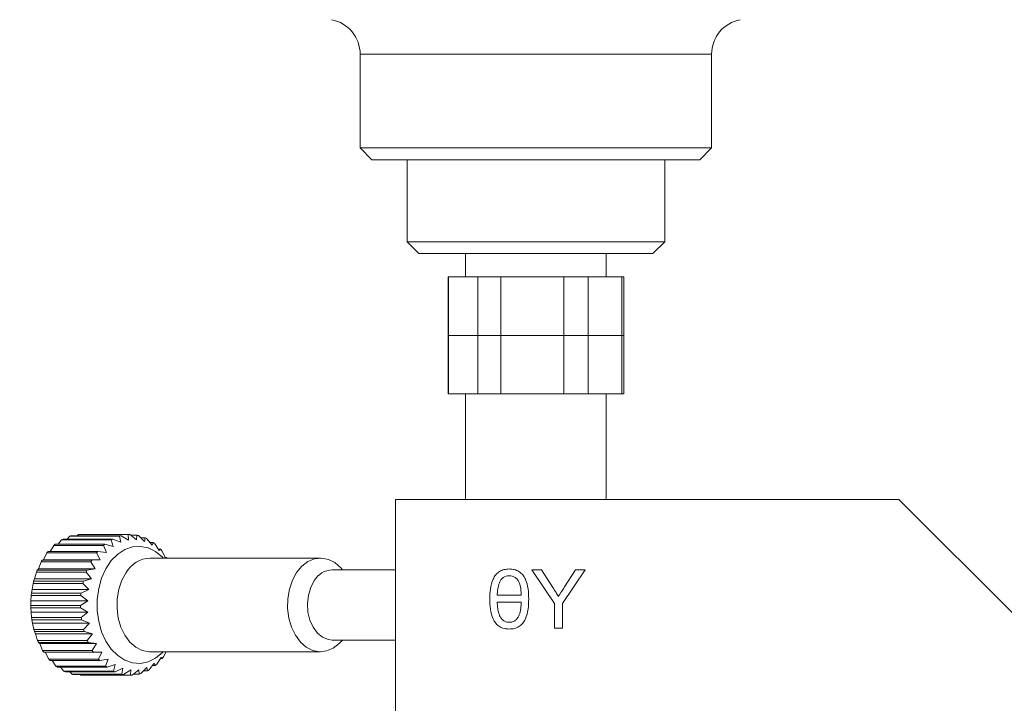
# Model space of a CAD drawing. Header units: millimetres. Extents: x 3 to 556, y 2 to 429.
# Tile 5 of 57: x 89 to 131, y 180 to 209. Entities that reach past the tile are written whole.
import ezdxf

# ---------------------------------------------------------------- set-up
doc = ezdxf.new("R2010")
doc.units = ezdxf.units.MM
doc.header["$LTSCALE"] = 2
doc.styles.add('SLDTEXTSTYLE0', font='TXT', dxfattribs={"width": 0.75})
doc.dimstyles.new('SLDDIMSTYLE1', dxfattribs={"dimtxt": 4.233333, "dimasz": 6.35, "dimexe": 0, "dimexo": 0.0625, "dimgap": 1.058333, "dimtad": 0, "dimtih": 1, "dimtoh": 1, "dimdec": 1, "dimrnd": 1e-09, "dimzin": 12, "dimdsep": 46, "dimtxsty": 'SLDTEXTSTYLE0', "dimsah": 1, "dimcen": 0.09, "dimadec": 0, "dimazin": 3, "dimlim": 1, "dimtp": 5.8, "dimtm": 2.7, "dimtfac": 1, "dimtdec": 1, "dimtofl": 0, "dimtmove": 0, "dimatfit": 3, "dimfxl": 1, "dimfrac": 2, "dimtolj": 1, "dimtzin": 12, "dimarcsym": 0})

# ---------------------------------------------------------------- blocks, each defined once
blk = doc.blocks.new('_D_1')
at = {"color": 7, "linetype": 'Continuous', "lineweight": 0}
for p, q in [((108.152, 243.019), (44.582, 243.019)), ((48.138, 243.019), (48.138, 185.341)), ((31.39, 173.194), (30.531, 173.194)), ((30.531, 173.194), (30.531, 161.905)), ((49.05, 173.194), (49.909, 173.194)), ((49.909, 173.194), (49.909, 161.905)), ((30.531, 161.905), (31.39, 161.905)), ((49.909, 161.905), (49.05, 161.905)), ((48.138, 103.368), (48.138, 161.047)), ((122.252, 103.368), (44.582, 103.368))]:
    blk.add_line(p, q, dxfattribs=at)
for points in [[(48.138, 243.019), (47.122, 236.669), (49.154, 236.669)], [(48.138, 103.368), (49.154, 109.718), (47.122, 109.718)]]:
    blk.add_solid(points, dxfattribs=at)
at = {"color": 7, "linetype": 'Continuous', "lineweight": 0, "char_height": 4.2333, "attachment_point": 1, "style": 'SLDTEXTSTYLE0'}
for s, insert in [('145.5mm', (27.892, 185.154)), ('NOM', (54.135, 182.474)), ('137.0mm', (27.892, 179.509)), ('5.73in', (32.463, 173.006)), ('5.39in', (32.463, 167.362))]:
    blk.add_mtext(s, dxfattribs=dict(at, insert=insert))

msp = doc.modelspace()

# ---------------------------------------------------------------- linework, layer by layer
at = {"color": 7, "linetype": 'Continuous', "lineweight": 0}
for p, q in [((103.1917962, 207.2694279), (103.1917962, 203.2694273)), ((118.1917968, 203.2694273), (118.1917968, 207.2694279)), ((103.1917962, 203.2694273), (103.6917972, 202.7694263)), ((103.1917962, 203.2694273), (118.1917968, 203.2694273)), ((117.6917958, 202.7694263), (118.1917968, 203.2694273)), ((117.6917958, 202.7694263), (103.6917972, 202.7694263)), ((105.1918003, 202.7694263), (105.1918003, 199.2694266)), ((116.1918002, 199.2694266), (116.1918002, 202.7694263)), ((105.1918003, 199.2694266), (105.6917938, 198.7694256)), ((105.1918003, 199.2694266), (116.1918002, 199.2694266)), ((115.6917992, 198.7694256), (116.1918002, 199.2694266)), ((115.6917992, 198.7694256), (105.6917938, 198.7694256)), ((107.6917979, 198.7694256), (107.6917979, 197.7694236)), ((113.6917951, 197.7694236), (113.6917951, 198.7694256)), ((106.9418001, 197.7694236), (106.9418001, 195.269426)), ((106.9418001, 197.7694236), (106.9656345, 197.7694236)), ((106.9656345, 195.269426), (106.9656345, 197.7694236)), ((106.9656345, 197.7694236), (108.2090842, 197.7694236)), ((108.2090842, 197.7694236), (108.2090842, 195.269426)), ((108.2090842, 197.7694236), (109.1943341, 197.7694236)), ((109.1943341, 195.269426), (109.1943341, 197.7694236)), ((109.1943341, 197.7694236), (111.8843588, 197.7694236)), ((111.8843588, 197.7694236), (111.8843588, 195.269426)), ((111.8843588, 197.7694236), (112.9204961, 197.7694236)), ((112.9204961, 195.269426), (112.9204961, 197.7694236)), ((112.9204961, 197.7694236), (114.3670785, 197.7694236)), ((114.3670785, 197.7694236), (114.3670785, 195.269426)), ((114.3670785, 197.7694236), (114.4418004, 197.7694236)), ((114.4418004, 195.269426), (114.4418004, 197.7694236)), ((106.9418001, 195.269426), (106.9418001, 192.7694209)), ((106.9418001, 195.269426), (106.9656345, 195.269426)), ((106.9656345, 195.269426), (108.2090842, 195.269426)), ((106.9656345, 192.7694209), (106.9656345, 195.269426)), ((108.2090842, 195.269426), (109.1943341, 195.269426)), ((108.2090842, 195.269426), (108.2090842, 192.7694209)), ((109.1943341, 195.269426), (111.8843588, 195.269426)), ((109.1943341, 192.7694209), (109.1943341, 195.269426)), ((111.8843588, 195.269426), (112.9204961, 195.269426)), ((111.8843588, 195.269426), (111.8843588, 192.7694209)), ((112.9204961, 195.269426), (114.3670785, 195.269426)), ((112.9204961, 192.7694209), (112.9204961, 195.269426)), ((114.3670785, 195.269426), (114.4418004, 195.269426)), ((114.3670785, 195.269426), (114.3670785, 192.7694209)), ((114.4418004, 192.7694209), (114.4418004, 195.269426)), ((106.9418001, 192.7694209), (106.9656345, 192.7694209)), ((106.9656345, 192.7694209), (108.2090842, 192.7694209)), ((107.6917979, 192.7694209), (107.6917979, 188.2682942)), ((108.2090842, 192.7694209), (109.1943341, 192.7694209)), ((109.1943341, 192.7694209), (111.8843588, 192.7694209)), ((111.8843588, 192.7694209), (112.9204961, 192.7694209)), ((112.9204961, 192.7694209), (114.3670785, 192.7694209)), ((113.6917951, 188.2682942), (113.6917951, 192.7694209)), ((114.3670785, 192.7694209), (114.4418004, 192.7694209)), ((104.6917993, 178.368298), (104.6917993, 188.2682942)), ((104.6917993, 188.2682942), (126.1917981, 188.2682942)), ((131.1918008, 183.2682915), (126.1917981, 188.2682942)), ((90.791482, 186.698509), (90.6763407, 186.580462)), ((92.9127964, 186.698509), (90.791482, 186.698509)), ((92.98538, 186.7191769), (90.8640656, 186.7191769)), ((91.1581847, 186.7656984), (91.1010834, 186.7191769)), ((93.2794991, 186.7656984), (91.1581847, 186.7656984)), ((93.3535206, 186.7682315), (91.2321987, 186.7682315)), ((92.965703, 186.4387147), (92.9127964, 186.698509)), ((92.98538, 186.7191769), (93.3020371, 186.5344696)), ((93.3020371, 186.5344696), (93.2794991, 186.7656984)), ((93.3535206, 186.7682315), (93.6450097, 186.5461744)), ((93.648884, 186.7418192), (93.3881882, 186.7418192)), ((93.6450097, 186.5461744), (93.648884, 186.7418192)), ((93.7220934, 186.7261283), (93.9842123, 186.4734717)), ((90.1102456, 186.3017731), (89.9537089, 186.0535048)), ((92.2315749, 186.3017731), (90.1102456, 186.3017731)), ((92.2947857, 186.3563038), (90.1734563, 186.3563038)), ((90.4385927, 186.5422852), (90.2927401, 186.3563038)), ((92.5599071, 186.5422852), (90.4385927, 186.5422852)), ((92.6288548, 186.580462), (90.5075404, 186.580462)), ((92.3533621, 186.0091589), (92.2315749, 186.3017731)), ((92.2947857, 186.3563038), (92.6462444, 186.261823)), ((92.6462444, 186.261823), (92.5599071, 186.5422852)), ((92.6288548, 186.580462), (92.965703, 186.4387147)), ((94.009723, 186.6275869), (93.8243228, 186.6275869)), ((93.9842123, 186.4734717), (94.009723, 186.6275869)), ((94.0798926, 186.5941562), (94.3093332, 186.3185741)), ((94.3510565, 186.4264809), (94.2195016, 186.4264809)), ((94.3093332, 186.3185741), (94.3510565, 186.4264809)), ((94.4160554, 186.3763236), (94.6105006, 186.0861905)), ((89.8164245, 185.9842815), (89.6683368, 185.6884189)), ((91.9377538, 185.9842815), (89.8164245, 185.9842815)), ((91.9933054, 186.0535048), (89.871991, 186.0535048)), ((92.0959446, 185.6884189), (91.9377538, 185.9842815)), ((91.9933054, 186.0535048), (92.3533621, 186.0091589)), ((94.6625131, 186.1446031), (94.5713553, 186.1446031)), ((94.6105006, 186.0861905), (94.6625131, 186.1446031)), ((94.7203669, 186.0792466), (94.8785576, 185.783384)), ((89.5660552, 185.599459), (89.454222, 185.3093334)), ((91.6873845, 185.599459), (89.5660552, 185.599459)), ((89.6683368, 185.6884189), (89.6122637, 185.6812738)), ((91.733593, 185.6812738), (89.6122637, 185.6812738)), ((92.0959446, 185.6884189), (89.6683368, 185.6884189)), ((91.8818298, 185.3093334), (91.6873845, 185.599459)), ((91.733593, 185.6812738), (92.0959446, 185.6884189)), ((101.4994117, 185.7682966), (94.2212376, 185.7682966)), ((94.9346232, 185.7905217), (94.8747354, 185.7905217)), ((94.8785576, 185.783384), (94.9346232, 185.7905217)), ((89.3667373, 185.159003), (89.289892, 184.8834209)), ((91.4880666, 185.159003), (89.3667373, 185.159003)), ((89.454222, 185.3093334), (89.402202, 185.2509208)), ((91.5235313, 185.2509208), (89.402202, 185.2509208)), ((91.8818298, 185.3093334), (89.454222, 185.3093334)), ((91.7174998, 184.8834209), (91.4880666, 185.159003)), ((91.5235313, 185.2509208), (91.8818298, 185.3093334)), ((104.6917993, 185.2682956), (101.9994053, 185.2682956)), ((110.5190175, 185.2682956), (110.9361905, 185.2682956)), ((111.4805597, 183.8274874), (110.5190175, 185.2682956)), ((110.9361905, 185.2682956), (111.4209625, 184.5040746)), ((112.7946633, 185.2682956), (111.8331212, 183.8274874)), ((111.9117471, 184.5326178), (112.3774978, 185.2682956)), ((112.3774978, 185.2682956), (112.7946633, 185.2682956)), ((89.2245355, 184.6762799), (89.1803685, 184.4236232)), ((91.3458499, 184.6762799), (89.2245355, 184.6762799)), ((89.289892, 184.8834209), (89.2481687, 184.7755142)), ((91.369498, 184.7755142), (89.2481687, 184.7755142)), ((91.7174998, 184.8834209), (89.289892, 184.8834209)), ((91.6079762, 184.4236232), (91.3458499, 184.6762799)), ((91.369498, 184.7755142), (91.7174998, 184.8834209)), ((89.1437563, 184.1659747), (89.1289594, 183.9439176)), ((91.2650856, 184.1659747), (89.1437563, 184.1659747)), ((89.1803685, 184.4236232), (89.1548577, 184.269508)), ((91.2761721, 184.269508), (89.1548577, 184.269508)), ((91.6079762, 184.4236232), (89.1803685, 184.4236232)), ((91.5565672, 183.9439176), (91.2650856, 184.1659747)), ((91.2761721, 184.269508), (91.6079762, 184.4236232)), ((109.0411576, 184.1785513), (110.0667971, 184.1785513)), ((89.1289594, 183.9439176), (89.1250851, 183.7482728)), ((91.2464145, 183.7482728), (89.1250851, 183.7482728)), ((91.5565672, 183.9439176), (89.1289594, 183.9439176)), ((91.2464145, 183.7482728), (91.5565672, 183.9439176)), ((110.0667971, 183.8900872), (109.0411576, 183.8900872)), ((111.4805597, 182.7682979), (111.4805597, 183.8274874)), ((111.8331212, 183.8274874), (111.8331212, 182.7682979)), ((91.2481877, 183.6435922), (89.1268733, 183.6435922)), ((89.1268733, 183.6435922), (89.1372445, 183.4588774)), ((91.5648523, 183.4588774), (89.1372445, 183.4588774)), ((89.1372445, 183.4588774), (89.1597751, 183.2276411)), ((91.5648523, 183.4588774), (91.2481877, 183.6435922)), ((91.2810895, 183.2276411), (91.5648523, 183.4588774)), ((91.2810895, 183.2276411), (89.1597751, 183.2276411)), ((91.2957075, 183.124987), (89.1743931, 183.124987)), ((89.1743931, 183.124987), (89.2049405, 182.9832397)), ((91.6325482, 182.9832397), (89.2049405, 182.9832397)), ((89.2049405, 182.9832397), (89.2578545, 182.7234455)), ((91.6325482, 182.9832397), (91.2957075, 183.124987)), ((91.3791838, 182.7234455), (91.6325482, 182.9832397)), ((91.3791838, 182.7234455), (89.2578545, 182.7234455)), ((91.4061698, 182.6259323), (89.2848554, 182.6259323)), ((89.2848554, 182.6259323), (89.3300357, 182.5314514)), ((91.7576435, 182.5314514), (89.3300357, 182.5314514)), ((89.3300357, 182.5314514), (89.4163581, 182.2509892)), ((91.7576435, 182.5314514), (91.4061698, 182.6259323)), ((91.5376875, 182.2509892), (91.7576435, 182.5314514)), ((111.8331212, 182.7682979), (111.4805597, 182.7682979)), ((91.5376875, 182.2509892), (89.4163581, 182.2509892)), ((91.5762368, 182.1615897), (89.4549224, 182.1615897)), ((89.4549224, 182.1615897), (89.5086857, 182.1172513)), ((91.9362935, 182.1172513), (89.5086857, 182.1172513)), ((89.5086857, 182.1172513), (89.6304729, 181.8246372)), ((91.9362935, 182.1172513), (91.5762368, 182.1615897)), ((91.7517873, 181.8246372), (91.9362935, 182.1172513)), ((101.9994053, 182.2682969), (104.6917993, 182.2682969)), ((91.7517873, 181.8246372), (89.6304729, 181.8246372)), ((91.8007377, 181.7460708), (89.6794232, 181.7460708)), ((89.739311, 181.7460708), (89.8936721, 181.4573459)), ((92.1630892, 181.7532085), (91.8007377, 181.7460708)), ((92.0150014, 181.4573459), (92.1630892, 181.7532085)), ((94.2212376, 181.7682959), (101.4994117, 181.7682959)), ((94.9057224, 181.7682959), (94.7976145, 181.552311)), ((92.0150014, 181.4573459), (89.8936721, 181.4573459)), ((92.0728478, 181.3919894), (89.9515333, 181.3919894)), ((90.0426838, 181.3919894), (90.1979837, 181.1602689)), ((92.4311462, 181.4503945), (92.0728478, 181.3919894)), ((92.319313, 181.1602689), (92.4311462, 181.4503945)), ((92.7323135, 181.2180109), (92.3842969, 181.1101116)), ((92.6554683, 180.9424289), (92.7323135, 181.2180109)), ((94.3954023, 181.2747695), (94.1754538, 180.9943073)), ((94.4405752, 181.1802887), (94.3954023, 181.2747695)), ((94.6882921, 181.5274261), (94.5037934, 181.2348195)), ((94.7420555, 181.4830802), (94.6603301, 181.4830802)), ((94.7420555, 181.4830802), (94.6882921, 181.5274261)), ((92.319313, 181.1602689), (90.1979837, 181.1602689)), ((92.3842969, 181.1101116), (90.2629825, 181.1101116)), ((90.3945449, 181.1101116), (90.5341539, 180.9424289)), ((92.6554683, 180.9424289), (90.5341539, 180.9424289)), ((92.7256378, 180.9089981), (90.6043234, 180.9089981)), ((90.7897237, 180.9089981), (90.8919456, 180.8104642)), ((93.0132675, 180.8104642), (90.8919456, 180.8104642)), ((93.0864769, 180.7947733), (90.965155, 180.7947733)), ((91.2258509, 180.7947733), (91.2605259, 180.768361)), ((93.3818403, 180.768361), (91.2605259, 180.768361)), ((93.0574345, 181.0631208), (92.7256378, 180.9089981)), ((93.0132675, 180.8104642), (93.0574345, 181.0631208)), ((93.3966371, 180.9904181), (93.0864769, 180.7947733)), ((93.3818403, 180.768361), (93.3966371, 180.9904181)), ((93.7396171, 181.0021229), (93.4558618, 180.7708867)), ((93.7499809, 180.8174156), (93.5129556, 180.8174156)), ((93.7499809, 180.8174156), (93.7396171, 181.0021229)), ((94.0759438, 181.0978778), (93.8225645, 180.8380835)), ((94.1065061, 180.9561305), (93.9376983, 180.9561305)), ((94.1065061, 180.9561305), (94.0759438, 181.0978778)), ((94.4405752, 181.1802887), (94.3213063, 181.1802887))]:
    msp.add_line(p, q, dxfattribs=at)
at = {"color": 8, "linetype": 'Continuous', "lineweight": 0}
msp.add_line((118.1917968, 207.2694279), (103.1917962, 207.2694279), dxfattribs=at)
at = {"color": 7, "linetype": 'Continuous', "lineweight": 0, "flags": 128}
for points in [[(94.7818938, 185.7682966), (94.7461682, 185.8052068), (94.4550666, 186.0427164), (94.1374409, 186.1980163), (93.8047725, 186.2655036), (93.4690791, 186.2427346), (93.1425053, 186.1305289), (92.8368526, 185.932947), (92.5631556, 185.6571339), (92.3313233, 185.3130512), (92.1497079, 184.9131338), (92.0249107, 184.4718434), (91.9614169, 184.0051167), (91.9615212, 183.5298367), (92.0252385, 183.063177), (92.1502444, 182.6219983), (92.3320386, 182.2222523), (92.5640347, 181.8783857), (92.837851, 181.602826), (93.1436005, 181.4055272), (93.4702265, 181.2936269), (93.8059273, 181.2711634), (94.1385659, 181.3389562), (94.4561171, 181.4945541), (94.7471145, 181.732332), (94.7818938, 181.7682959)], [(102.4348247, 185.2682956), (102.3626286, 185.352502), (102.110866, 185.5716981), (101.8323707, 185.7120745), (101.5393319, 185.7674994), (101.2445423, 185.7355513), (100.9608987, 185.6176235), (100.700784, 185.4188718), (100.4755753, 185.1479761), (100.2951148, 184.8167904), (100.1672852, 184.4397761), (100.0976744, 184.033414), (100.0893298, 183.6154662), (100.1426089, 183.2042016), (100.2551946, 182.8175835), (100.4221472, 182.4725248), (100.6361875, 182.1840905), (100.8879575, 181.9648944), (101.1664453, 181.824518), (101.4594841, 181.7690931), (101.7542737, 181.8010412), (102.0379248, 181.918969), (102.298032, 182.1177207), (102.4348247, 182.2682969)]]:
    msp.add_lwpolyline(points, dxfattribs=at)
at = {"color": 8, "linetype": 'Continuous', "lineweight": 0, "flags": 128}
for points in [[(93.1974011, 185.1479761), (93.0169406, 184.8167904), (92.889111, 184.4397761), (92.8195002, 184.033414), (92.8111556, 183.6154662), (92.8644347, 183.2042016), (92.9770204, 182.8175835), (93.143973, 182.4725248), (93.3580133, 182.1840905), (93.6097833, 181.9648944), (93.8882711, 181.824518), (94.1813099, 181.7690931), (94.2212376, 181.7682959)], [(101.2315336, 184.803059), (101.0787445, 184.5131047), (100.9794581, 184.17987), (100.9394484, 183.8227116), (100.9610402, 183.462394), (101.0429743, 183.1198536), (101.1804971, 182.8149982), (101.3656142, 182.5655453), (101.5875596, 182.3859938), (101.8334436, 182.2867744), (101.9994053, 182.2682969)]]:
    msp.add_lwpolyline(points, dxfattribs=at)
at = {"color": 7, "linetype": 'Continuous', "lineweight": 0}
for centre, radius, start, end in [((101.6917972, 207.2694244), 1.5, 0, 79.41577558), ((119.6917972, 207.2694244), 1.5, 100.58422442, 180), ((91.2591072, 185.1940448), 1.5754637, 104.52167651, 107.26655446), ((91.2465861, 185.2653432), 1.5029572, 90.5484818, 93.37198605), ((93.3819807, 185.1885694), 1.5811552, 104.52661765, 107.26161332), ((93.3679292, 185.2644615), 1.5038391, 90.54897076, 93.37110279), ((93.3616331, 185.2229555), 1.5457879, 76.51512405, 79.29058323), ((91.551944, 184.6944942), 2.1591294, 129.67604506, 131.8914984), ((91.3438044, 184.9888115), 1.797968, 117.71774265, 120.22942592), ((93.6732733, 184.6944942), 2.1591294, 129.67604506, 131.8914984), ((93.4764385, 184.968368), 1.8213306, 117.73385414, 120.21331443), ((93.3051507, 185.0583663), 1.7201382, 63.23096039, 65.82015354), ((93.1357839, 184.7844142), 2.0428584, 51.192492, 53.49532867), ((91.8662478, 184.3957767), 2.5932841, 140.26491103, 142.22620661), ((93.9699066, 184.4103865), 2.5703678, 140.26377247, 142.24234798), ((92.8418825, 184.4746911), 2.4704862, 40.50314307, 42.52755246), ((92.2812879, 184.1198691), 3.0921958, 149.67195746, 151.41306436), ((94.3279911, 184.1620175), 3.0064998, 149.64714157, 151.43788025), ((92.7150451, 183.9199218), 3.5702224, 158.11124824, 159.69240696), ((94.720413, 183.9646634), 3.4459412, 158.08273332, 159.72092187), ((93.0489399, 183.8179063), 3.9195502, 165.85859964, 167.34981376), ((95.2175089, 183.8060745), 3.9682491, 165.85958386, 167.33254644), ((93.302695, 183.7723939), 4.1775204, 173.1657566, 174.59391889), ((95.4553743, 183.7696339), 4.208991, 173.17925962, 174.59672139), ((93.3890623, 183.7687538), 4.2640264, 180.2752048, 181.68204073), ((95.4564287, 183.767233), 4.2100569, 180.25803519, 181.68290309), ((93.148778, 183.743311), 4.0221959, 187.3659393, 188.84302945), ((95.3493997, 183.7546044), 4.1022967, 187.38036079, 188.82860796), ((92.9878541, 183.7037684), 3.8566735, 194.72551904, 196.22875474), ((95.013829, 183.6768139), 3.7575999, 194.69759857, 196.2404106), ((92.5780299, 183.5618198), 3.4226371, 202.51891928, 204.14884751), ((94.7340757, 183.5762691), 3.4602406, 202.51977289, 204.1318893), ((92.1115445, 183.3159219), 2.8947618, 211.00859331, 212.84085927), ((94.3001106, 183.3578227), 2.9739888, 211.03300106, 212.81645152), ((91.7680605, 183.0584827), 2.4651512, 220.50455678, 222.53346255), ((93.8805113, 183.0502102), 2.4530274, 220.49233358, 222.53103734), ((93.0736397, 182.8289027), 2.1415977, 309.66356033, 311.89730319), ((92.7384295, 183.1479358), 2.6050453, 320.27608689, 322.22855203), ((91.4792384, 182.7534526), 2.0444676, 231.19339841, 233.49442226), ((91.3187296, 182.4988594), 1.742996, 243.24794064, 245.80317328), ((91.2524633, 182.3139048), 1.5460616, 256.51536979, 259.29033749), ((93.58376, 182.7313151), 2.0166835, 231.17135921, 233.50375366), ((93.4443266, 182.5078485), 1.7529507, 243.25519718, 245.79591675), ((93.3746244, 182.3178204), 1.550065, 256.518954, 259.28675328), ((93.3677216, 182.2680637), 1.4997692, 270.53938532, 273.36916755), ((93.354043, 182.3456953), 1.5787355, 284.52452138, 287.26370959), ((93.2621626, 182.5623725), 1.814643, 297.72928457, 300.21788399)]:
    msp.add_arc(centre, radius, start, end, dxfattribs=at)
at = {"color": 8, "linetype": 'Continuous', "lineweight": 0}
for centre, radius, start, end in [((94.2851066, 184.5078019), 1.2621118, 92.90068373, 149.52085505), ((102.0389027, 184.3368019), 0.9323307, 92.4280114, 149.9934903)]:
    msp.add_arc(centre, radius, start, end, dxfattribs=at)
at = {"color": 7, "linetype": 'Continuous', "lineweight": 0}
for points, knots in [([(108.7206411, 184.0172909), (108.7248592, 184.1615722), (108.7332857, 184.4497999), (108.8223717, 184.805127), (108.9702746, 185.0555764), (109.1334922, 185.2026281), (109.3371866, 185.2879675), (109.4816717, 185.2962189), (109.5539736, 185.300348)], [0, 0, 0, 0, 0.2503970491, 0.5002128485, 0.6252618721, 0.7500976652, 0.874946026, 1, 1, 1, 1]), ([(109.5504719, 185.0118838), (109.5047627, 185.0087406), (109.4134193, 185.0024594), (109.288266, 184.9390141), (109.1936982, 184.8379509), (109.1083363, 184.6757259), (109.0552452, 184.4514513), (109.0458563, 184.2695719), (109.0411576, 184.1785513)], [0, 0, 0, 0, 0.1249427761, 0.249680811, 0.3745429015, 0.4996402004, 0.7495973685, 1, 1, 1, 1]), ([(110.0667971, 184.1785513), (110.0612346, 184.2699883), (110.0501197, 184.4526929), (110.0036581, 184.6799166), (109.9147586, 184.8426022), (109.8135612, 184.9379331), (109.6883936, 185.0016667), (109.5964543, 185.0084775), (109.5504719, 185.0118838)], [0, 0, 0, 0, 0.2504466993, 0.5004295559, 0.6253599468, 0.7503110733, 0.8751207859, 1, 1, 1, 1]), ([(109.5539736, 185.300348), (109.6262669, 185.2962196), (109.7707287, 185.2879699), (109.9743202, 185.2024495), (110.1373479, 185.0553048), (110.2853391, 184.8049907), (110.3739745, 184.4496414), (110.3828636, 184.1615268), (110.3873136, 184.0172909)], [0, 0, 0, 0, 0.1250625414, 0.249909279, 0.3747437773, 0.4997965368, 0.7495882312, 1, 1, 1, 1]), ([(111.4209625, 184.5040746), (111.4649901, 184.4345542), (111.5436098, 184.3104122), (111.6225892, 184.1864987), (111.6573396, 184.1319777)], [0, 0, 0, 0, 0.5600072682, 1, 1, 1, 1]), ([(111.6573396, 184.1319777), (111.704806, 184.2067771), (111.7895685, 184.3403493), (111.8744143, 184.4738684), (111.9117471, 184.5326178)], [0, 0, 0, 0, 0.5599928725, 1, 1, 1, 1]), ([(109.5539736, 182.7362456), (109.4817501, 182.7403639), (109.3374189, 182.7485939), (109.1338841, 182.8337409), (108.9708045, 182.9805101), (108.8221352, 183.2301434), (108.7334778, 183.5853057), (108.7249233, 183.8731848), (108.7206411, 184.0172909)], [0, 0, 0, 0, 0.1250553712, 0.2499098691, 0.3747524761, 0.4997850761, 0.7496031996, 1, 1, 1, 1]), ([(109.0411576, 183.8900872), (109.0457488, 183.7964667), (109.0549238, 183.6093738), (109.1074285, 183.3785903), (109.1912924, 183.2098324), (109.2859018, 183.1036916), (109.4129921, 183.0349644), (109.5069535, 183.0281249), (109.5539736, 183.0247022)], [0, 0, 0, 0, 0.2504434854, 0.5004910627, 0.6255827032, 0.7504280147, 0.8751090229, 1, 1, 1, 1]), ([(110.3873136, 184.0172909), (110.3828003, 183.8732277), (110.3737848, 183.5854585), (110.2855709, 183.2302767), (110.1368119, 182.9807854), (109.9739325, 182.8339211), (109.7704992, 182.7485897), (109.6261911, 182.7403627), (109.5539736, 182.7362456)], [0, 0, 0, 0, 0.2504161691, 0.5002115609, 0.62523844, 0.750082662, 0.8749316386, 1, 1, 1, 1]), ([(109.5539736, 183.0247022), (109.6010084, 183.0281247), (109.6949938, 183.0349634), (109.8225645, 183.1030568), (109.916962, 183.2095327), (110.0017493, 183.3779221), (110.0533254, 183.6092502), (110.0623042, 183.7964259), (110.0667971, 183.8900872)], [0, 0, 0, 0, 0.1249018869, 0.2495804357, 0.3744015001, 0.499519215, 0.7495633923, 1, 1, 1, 1])]:
    msp.add_open_spline(points, degree=3, knots=knots, dxfattribs=at)

# ---------------------------------------------------------------- dimensions: what is measured, and where the dimension line sits
dim = msp.add_linear_dim(base=(48.1379755, 103.368295), p1=(110.6917972, 243.0194244), p2=(124.7917972, 103.368295), angle=90, text='<> NOM', dimstyle='SLDDIMSTYLE1', dxfattribs=at)
dim.commit()
dim.dimension.update_dxf_attribs({"geometry": '_D_1', "text_midpoint": (48.1379755, 173.1938597), "dimtype": 160})

doc.saveas('drawing.dxf')
